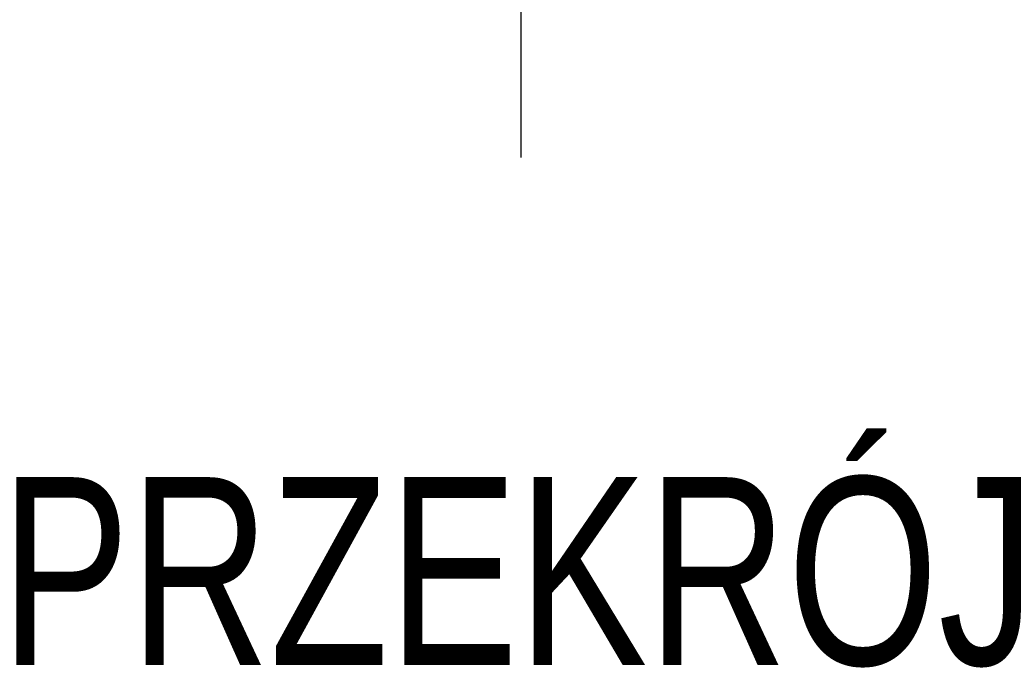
# Model space of a CAD drawing. Header units: millimetres. Extents: x 150273 to 195680, y -17536 to -5179.
# Tile 15 of 29: x 152330 to 153380, y -8705 to -8014. Entities that reach past the tile are written whole.
import ezdxf

# ---------------------------------------------------------------- set-up
doc = ezdxf.new("R2010")
doc.units = ezdxf.units.MM
doc.linetypes.add('ACAD_ISO04W100', pattern=[30.5, 24, -3, 0.5, -3])
doc.layers.add('_tb_armatura', color=3, linetype='Continuous', lineweight=30)
doc.layers.add('_tb_opis', color=30, linetype='Continuous', lineweight=25)
doc.styles.add('Arial', font='arial.ttf')
doc.styles.get("Standard").update_dxf_attribs({"font": 'times.ttf'})
doc.dimstyles.new('ISO-25', dxfattribs={"dimtxt": 70, "dimasz": 20, "dimexe": 1, "dimexo": 0.625, "dimgap": 20, "dimtad": 1, "dimdec": 0, "dimtxsty": 'Standard', "dimblk": 'ARCHTICK', "dimcen": 4, "dimclrd": 256, "dimclre": 256, "dimclrt": 256, "dimadec": 0, "dimazin": 0, "dimtfac": 1, "dimtdec": 0, "dimtmove": 0, "dimatfit": 3, "dimfxl": 1, "dimlwd": -1, "dimlwe": -1, "dimarcsym": 0})

# ---------------------------------------------------------------- blocks, each defined once
blk = doc.blocks.new('_ArchTick')
at = {"layer": '_tb_armatura', "color": 0, "const_width": 0.15}
blk.add_lwpolyline([(-0.5, -0.5), (0.5, 0.5)], dxfattribs=at)

msp = doc.modelspace()

# ---------------------------------------------------------------- linework, layer by layer
at = {"linetype": 'ACAD_ISO04W100', "ltscale": 10}
msp.add_line((152865.1, -8161), (152865.1, -5950.5), dxfattribs=at)

# ---------------------------------------------------------------- texts
at = {"layer": '_tb_opis', "style": 'Arial', "width": 0.78}
msp.add_text('PRZEKRÓJ ', height=200, dxfattribs=at).set_placement((152308.9, -8701.5))

# ---------------------------------------------------------------- leaders
at = {"layer": '_tb_opis', "lineweight": 25, "annotation_type": 0, "has_hookline": 1, "hookline_direction": 0, "text_width": 288.6}
msp.add_leader([(153284.1, -7280.1), (153536, -8171.9), (153556, -8171.9)], dimstyle='ISO-25', override={"dimgap": 50, "dimtad": 3, "dimldrblk": 'DotSmall'}, dxfattribs=at)

doc.saveas('drawing.dxf')
